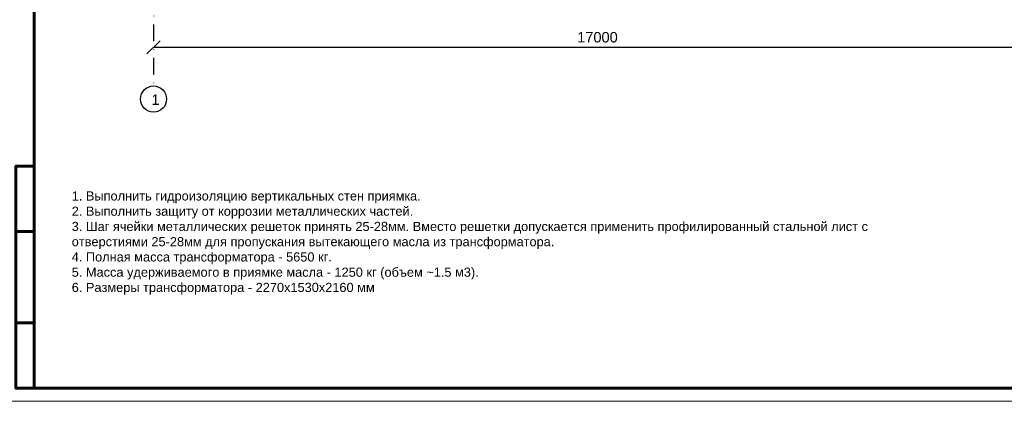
# Model space of a CAD drawing. Header units: millimetres. Extents: x 523209 to 536718, y -48289 to -47398.
# Tile 65 of 116: x 532765 to 533142, y -47992 to -47846. Entities that reach past the tile are written whole.
import ezdxf
from ezdxf.enums import TextEntityAlignment as Align

# ---------------------------------------------------------------- set-up
doc = ezdxf.new("R2010")
doc.units = ezdxf.units.MM
doc.linetypes.add('DASHDOT', pattern=[25.4, 12.7, -6.35, 0, -6.35])
doc.linetypes.add('DASHED', pattern=[19.05, 12.7, -6.35])
for name, color, linetype, lineweight in [('02 План', 7, 'Continuous', 25), ('ВК-линия контур', 132, 'Continuous', 15), ('ВК-линия основная', 1, 'Continuous', 30), ('ВК-линия толстая', 30, 'Continuous', 60), ('ВК-Текст', 1, 'Continuous', 30)]:
    doc.layers.add(name, color=color, linetype=linetype, lineweight=lineweight)
doc.styles.get("Standard").update_dxf_attribs({"font": 'arial.ttf'})

# ---------------------------------------------------------------- blocks, each defined once
blk = doc.blocks.new('*U135')
at = {"layer": 'ВК-линия контур', "color": 0}
blk.add_line((0, 0), (-594, 0), dxfattribs=at)
at = {"layer": 'ВК-линия основная', "color": 0}
blk.add_lwpolyline([(-574, 90), (-574, 90)], dxfattribs=at)
at = {"layer": 'ВК-линия толстая', "color": 0}
for points in [[(-574, 5), (-574, 415), (-5, 415), (-5, 5)], [(-574, 65), (-581, 65), (-581, 90), (-574, 90)], [(-574, 90), (-574, 90), (-574, 90), (-574, 90)], [(-574, 90), (-574, 90), (-574, 90), (-574, 90)], [(-574, 90), (-574, 90), (-574, 90), (-574, 90)], [(-574, 90), (-574, 90), (-574, 90), (-574, 90)], [(-574, 30), (-581, 30), (-581, 65), (-574, 65)], [(-574, 5), (-581, 5), (-581, 30), (-574, 30)]]:
    blk.add_lwpolyline(points, close=True, dxfattribs=at)
blk.add_lwpolyline([(-574, 90), (-574, 90)], dxfattribs=at)
blk.add_lwpolyline([(-574, 90), (-574, 90)], dxfattribs=at)
blk.add_lwpolyline([(-574, 90), (-574, 90)], dxfattribs=at)
blk.add_lwpolyline([(-574, 90), (-574, 90)], dxfattribs=at)
blk.add_lwpolyline([(-574, 90), (-574, 90)], dxfattribs=at)
blk.add_lwpolyline([(-574, 90), (-574, 90)], dxfattribs=at)
blk.add_lwpolyline([(-574, 90), (-574, 90)], dxfattribs=at)
at = {"layer": 'ВК-Текст', "color": 0, "insert": (-574, 90), "attachment_point": 4, "rotation": 90}
for s, char_height, width in [('\\pi2;Согласовано', 0.00000385, 0.0000385), ('\\pi2.5;Инв. N дубл.', 0.00000417, 0.0000417), ('\\pi2.5;Подп. дата', 0.00000417, 0.0000583)]:
    blk.add_mtext(s, dxfattribs=dict(at, char_height=char_height, width=width))
at = {"layer": 'ВК-Текст', "color": 0}
blk.add_attdef('ЛИСТ_АЛ', text='', height=2.5, dxfattribs=at).set_placement((-10, 411.5), align=Align.MIDDLE_CENTER)
at = {"layer": 'ВК-Текст', "color": 0, "ltscale": 0.5}
blk.add_attdef('ВЕРХНИЙ_ШИФР', text='', height=0.000005, rotation=180, dxfattribs=at).set_placement((-574, 401), align=Align.MIDDLE_CENTER)
at = {"layer": 'ВК-Текст', "color": 0, "flags": 12}
blk.add_attdef('ФОРМАТ_ЛИСТА', (-42, 1.56), '', height=2.5, dxfattribs=at)
blk = doc.blocks.new('_Oblique')
at = {"color": 0, "linetype": 'ByBlock', "lineweight": -2}
blk.add_line((-0.5, -0.5), (0.5, 0.5), dxfattribs=at)

msp = doc.modelspace()

# ---------------------------------------------------------------- linework, layer by layer
at = {"layer": '02 План', "linetype": 'Continuous', "ltscale": 0.2}
msp.add_line((532816.243, -47856.21506), (533156.243, -47856.21506), dxfattribs=at)
at = {"layer": '02 План', "linetype": 'DASHDOT', "ltscale": 0.5}
msp.add_lwpolyline([(532816.243, -47629.91512), (532816.243, -47871.0356)], dxfattribs=at)
at = {"layer": '02 План', "linetype": 'Continuous'}
msp.add_circle((532816.243, -47876.0356), 5, dxfattribs=at)

# ---------------------------------------------------------------- block references
at = {"linetype": 'DASHED'}
msp.add_blockref('*U135', (533344.52503, -47991.68774), dxfattribs=at)
at = {"layer": '02 План', "linetype": 'DASHED', "ltscale": 0.2, "xscale": 5, "yscale": 5, "zscale": 5, "rotation": 180}
msp.add_blockref('_Oblique', (532816.243, -47856.21506), dxfattribs=at)

# ---------------------------------------------------------------- texts
at = {"color": 7, "linetype": 'Continuous', "ltscale": 2000, "insert": (532784.91917, -47911.35611), "char_height": 3.5, "width": 306.116125, "attachment_point": 1}
msp.add_mtext('\\A1;1. Выполнить гидроизоляцию вертикальных стен приямка.\\P2. Выполнить защиту от коррозии металлических частей.{\\H1.84101x; }\\P3. Шаг ячейки металлических решеток принять 25-28мм. Вместо решетки допускается применить профилированный стальной лист с {\\H1.56067x; }отверстиями 25-28мм для пропускания вытекающего масла из трансформатора.{\\H1.65412x; }\\P4. Полная масса трансформатора - 5650 кг.{\\H1.62297x; }\\P5. Масса удерживаемого в приямке масла - 1250 кг (объем ~1.5 м3).{\\H1.65313x; }\\P6. Размеры трансформатора - 2270х1530х2160 мм{\\H1.64061x; }', dxfattribs=at)
at = {"layer": '02 План'}
msp.add_text('1', height=4, dxfattribs=at).set_placement((532815.44183, -47878.285))
at = {"layer": '02 План', "linetype": 'DASHED', "ltscale": 0.2, "insert": (532986.243, -47852.4122), "char_height": 4, "attachment_point": 5}
msp.add_mtext('17000', dxfattribs=at)

doc.saveas('drawing.dxf')
